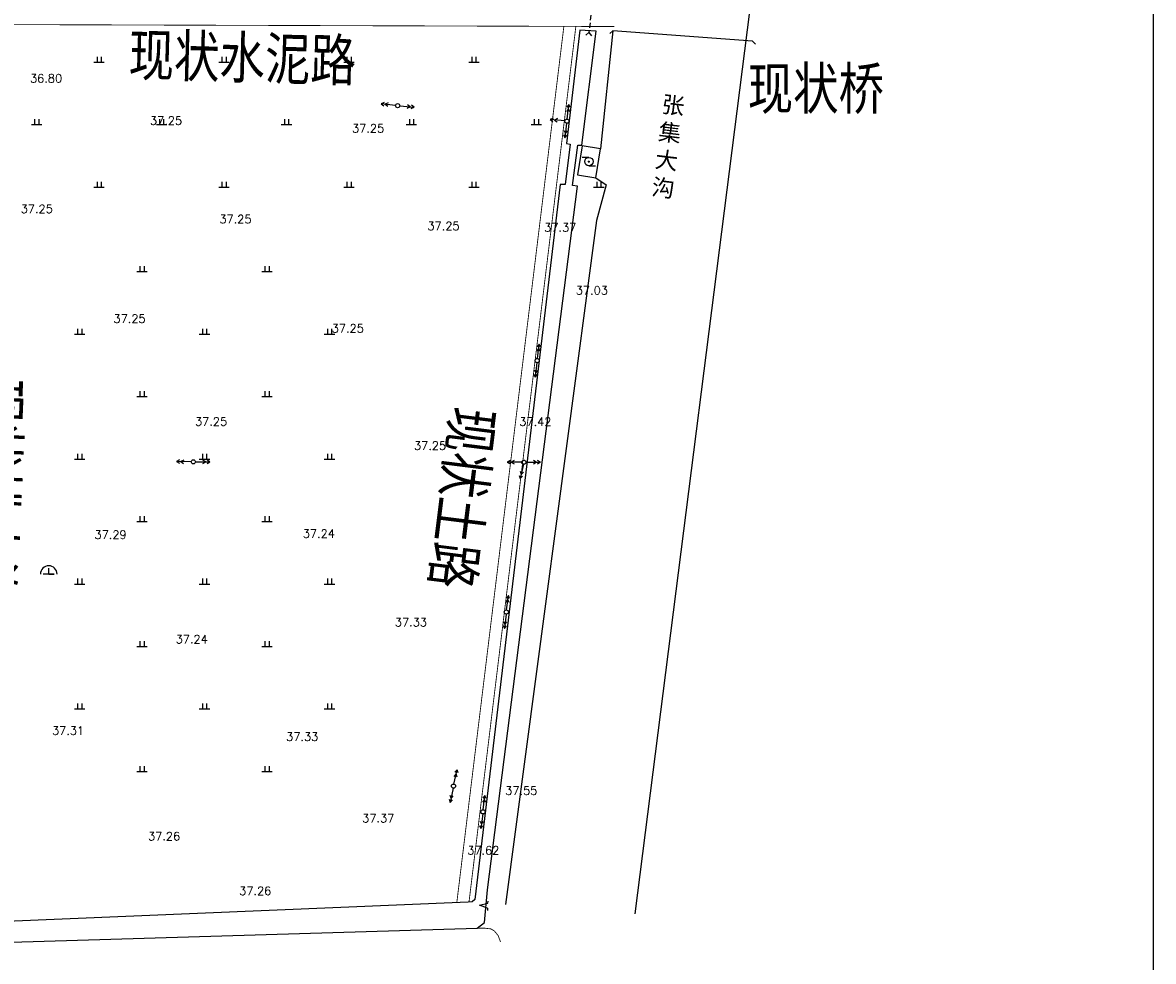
# Model space of a CAD drawing. Extents: x 456755 to 458049, y 3845626 to 3853218.
# Tile 67 of 80: x 457694 to 457965, y 3851768 to 3851993. Entities that reach past the tile are written whole.
import ezdxf
from ezdxf.enums import TextEntityAlignment as Align

# ---------------------------------------------------------------- set-up
doc = ezdxf.new("R2010")
doc.units = 0
doc.header["$PDMODE"] = 34
doc.header["$PDSIZE"] = 0.2
doc.linetypes.add('X3', pattern=[5, 4, -1])
doc.linetypes.add('X31', pattern=[1.8, 1.2, -0.6])
doc.layers.get('0').update_dxf_attribs({"linetype": 'CONTINUOUS'})
for name, color, linetype in [('DLDW', 11, 'CONTINUOUS'), ('DLSS', 4, 'CONTINUOUS'), ('DMTZ', 3, 'CONTINUOUS'), ('GCD', 1, 'CONTINUOUS'), ('GXYZ', 2, 'CONTINUOUS'), ('JMD', 6, 'CONTINUOUS'), ('SXSS', 5, 'CONTINUOUS'), ('ZBTZ', 3, 'CONTINUOUS')]:
    doc.layers.add(name, color=color, linetype=linetype)
doc.styles.get("Standard").update_dxf_attribs({"font": 'rs.shx', "bigfont": 'hztxt.shx'})
doc.styles.add('仿宋体', font='仿宋_GB2312.ttf', dxfattribs={"width": 0.8})
doc.linetypes.add('10411', pattern='A,2,[150,AAA.SHX,S=1,R=0,X=0,Y=1],2,[151,AAA.SHX,S=1,R=0,X=0,Y=3],1e-11', length=4)
doc.linetypes.add('8352', pattern='A,1.5,[145,AAA.SHX,S=1,R=0,X=0,Y=1],1.5,-1,3,-1', length=8)

# ---------------------------------------------------------------- blocks, each defined once
blk = doc.blocks.new('gc170')
at = {"linetype": 'Continuous'}
blk.add_circle((0, 0), 0.5, dxfattribs=at)
blk = doc.blocks.new('gc013a')
at = {"linetype": 'Continuous'}
blk.add_line((0.5, 0), (4, 0), dxfattribs=at)
at = {"linetype": 'Continuous', "flags": 128}
for points in [[(2.31, -0.4), (3, 0), (2.31, 0.4)], [(3.31, -0.4), (4, 0), (3.31, 0.4)]]:
    blk.add_lwpolyline(points, dxfattribs=at)
blk = doc.blocks.new('gc110')
at = {"linetype": 'Continuous'}
for points in [[(0, 0), (1.35, 0), (-1.35, 0)], [(0, 0), (0, 1.4)]]:
    blk.add_lwpolyline(points, dxfattribs=at)
blk.add_arc((0, 0), 2, 0, 180, dxfattribs=at)
blk = doc.blocks.new('gc192')
at = {"flags": 128}
for points in [[(-0.6, 0), (-1.1, 0)], [(-0.6, 0), (0, 2), (0.6, 0), (1.1, 0)]]:
    blk.add_lwpolyline(points, dxfattribs=at)
blk = doc.blocks.new('gc104')
for p, q in [((0, 1), (-1.6, 1)), ((0, -1), (1.6, -1))]:
    blk.add_line(p, q)
blk.add_circle((0, 0), 1)
blk.add_point((0, 0))
blk = doc.blocks.new('gc119')
for p, q in [((-1.25, 0), (1.25, 0)), ((-0.5, 1.3), (-0.5, 0)), ((0.5, 1.3), (0.5, 0))]:
    blk.add_line(p, q)

msp = doc.modelspace()

# ---------------------------------------------------------------- linework, layer by layer
at = {"linetype": 'Continuous', "elevation": 75.5}
msp.add_lwpolyline([(456777.03, 3851538.06), (457965.03, 3851538.06), (457965.03, 3853218.06), (456777.03, 3853218.06)], close=True, dxfattribs=at)
at = {"layer": 'DLSS', "linetype": 'Continuous'}
for p, q in [((457835.27, 3851991.42), (457834.52, 3851990.77)), ((457868.81, 3851988.94), (457869.46, 3851988.18))]:
    msp.add_line(p, q, dxfattribs=at)
at = {"layer": 'DLSS', "linetype": 'Continuous', "const_width": 0.2}
for points in [[(457625.8, 3851993.12), (457835.59, 3851992.45)], [(457823.48, 3851992.49), (457797.77, 3851782.09)], [(457808.28, 3851772.64), (457807.68, 3851774.21), (457806.79, 3851775.29), (457805.98, 3851775.78), (457804.35, 3851775.97), (457802.65, 3851775.94)]]:
    msp.add_lwpolyline(points, dxfattribs=at)
at = {"layer": 'DLSS', "linetype": 'X3', "const_width": 0.2}
msp.add_lwpolyline([(457826.36, 3851992.48), (457800.7, 3851782.23)], dxfattribs=at)
at = {"layer": 'DLSS', "linetype": 'Continuous'}
msp.add_lwpolyline([(457868.81, 3851988.94), (457835.27, 3851991.42)], dxfattribs=at)
at = {"layer": 'DMTZ', "color": 5, "linetype": '10411'}
for points in [[(457840.58, 3851779.44), (457965.03, 3852758.88)], [(457835.27, 3851991.42), (457832.3, 3851963.06)], [(457831.16, 3851956.11), (457833.6, 3851954.44), (457831.31, 3851945.91), (457809.47, 3851781.61)]]:
    msp.add_lwpolyline(points, dxfattribs=at)
at = {"layer": 'JMD', "linetype": 'Continuous', "flags": 128}
msp.add_lwpolyline([(457827.87, 3851963.78), (457826.74, 3851956.83), (457831.16, 3851956.11), (457832.3, 3851963.06)], close=True, dxfattribs=at)
at = {"layer": 'SXSS', "linetype": 'Continuous'}
for q in [(457828.72, 3851990.38), (457830.12, 3851990.22)]:
    msp.add_line((457829.5, 3851991), q, dxfattribs=at)
at = {"layer": 'SXSS', "linetype": 'X31', "flags": 128}
msp.add_lwpolyline([(457830.74, 3852002.3), (457829.5, 3851991)], dxfattribs=at)
at = {"layer": 'SXSS', "linetype": '8352'}
for points in [[(457827.79, 3851964), (457831.25, 3851991.37), (457827.28, 3851991.6), (457824.12, 3851964.36)], [(457822.62, 3851954.53), (457802.08, 3851782.85), (457801.48, 3851782.31), (457800.51, 3851782.21), (457672.33, 3851776.88), (457671.6, 3851776.96), (457671.6, 3851776.96), (457671.43, 3851777.46), (457678.1, 3851891.73), (457683.41, 3851987.86), (457681.44, 3851987.93)], [(457805.12, 3851785.16), (457826.79, 3851954.09)], [(457594.31, 3851768.17), (457610.3, 3851769.47), (457671.98, 3851772.03), (457802.65, 3851775.94)]]:
    msp.add_lwpolyline(points, dxfattribs=at)
at = {"layer": 'SXSS', "linetype": 'Continuous'}
for points in [[(457824.12, 3851964.36), (457825.03, 3851964.22), (457823.81, 3851954.54), (457822.62, 3851954.53)], [(457826.79, 3851954.09), (457825.52, 3851954.26), (457826.84, 3851963.96), (457827.79, 3851964)], [(457802.65, 3851775.94), (457804.41, 3851777.35), (457805.12, 3851785.16)]]:
    msp.add_lwpolyline(points, dxfattribs=at)

# ---------------------------------------------------------------- block references
at = {"layer": 'DLDW', "linetype": 'Continuous'}
msp.add_blockref('gc110', (457699.78, 3851860.96), dxfattribs=at)
at = {"layer": 'GXYZ', "linetype": 'Continuous'}
for p, rotation in [((457783.57, 3851973.46), 174.0572699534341), ((457783.57, 3851973.46), 354.7495080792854), ((457824.2, 3851969.73), 83.14788591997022), ((457824.2, 3851969.73), 174.7495080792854), ((457824.2, 3851969.73), 263.1478859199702), ((457817.07, 3851912.24), 83.14788591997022), ((457817.07, 3851912.24), 263.1478859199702), ((457734.5, 3851887.93), 179.1184363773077), ((457734.5, 3851887.93), 359.925638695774), ((457813.86, 3851887.83), 179.925638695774), ((457813.86, 3851887.83), 257.7493302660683), ((457813.86, 3851887.83), 359.925638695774), ((457809.67, 3851851.87), 83.14788591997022), ((457809.67, 3851851.87), 263.1478859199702), ((457796.98, 3851810.07), 77.74933026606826), ((457796.98, 3851810.07), 258.7191208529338), ((457804.05, 3851803.88), 83.14788591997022), ((457804.05, 3851803.88), 263.1026483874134)]:
    msp.add_blockref('gc013a', p, dxfattribs=dict(at, rotation=rotation))
for p in [(457783.57, 3851973.46), (457824.2, 3851969.73), (457817.07, 3851912.24), (457734.5, 3851887.93), (457734.5, 3851887.93), (457813.86, 3851887.83), (457813.86, 3851887.83), (457809.67, 3851851.87), (457796.98, 3851810.07), (457796.98, 3851810.07), (457804.05, 3851803.88)]:
    msp.add_blockref('gc170', p, dxfattribs=at)
at = {"layer": 'SXSS', "linetype": 'Continuous'}
msp.add_blockref('gc104', (457829.48, 3851960.03), dxfattribs=at)
at = {"layer": 'SXSS', "linetype": 'Continuous', "rotation": 85.51340743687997}
msp.add_blockref('gc192', (457805.2, 3851781.33), dxfattribs=at)
at = {"layer": 'ZBTZ', "linetype": 'Continuous'}
for p in [(457711.88, 3851983.89, 37.21), (457741.88, 3851983.89, 37.21), (457771.88, 3851983.89, 37.21), (457801.88, 3851983.89, 37.21), (457696.88, 3851968.89, 37.21), (457726.88, 3851968.89, 37.21), (457756.88, 3851968.89, 37.21), (457786.88, 3851968.89, 37.21), (457816.88, 3851968.89, 37.21), (457711.88, 3851953.89, 37.21), (457741.88, 3851953.89, 37.21), (457771.88, 3851953.89, 37.21), (457801.88, 3851953.89, 37.21), (457831.88, 3851953.89, 37.21), (457722.2, 3851933.59), (457752.2, 3851933.59), (457707.2, 3851918.59), (457737.2, 3851918.59), (457767.2, 3851918.59), (457722.2, 3851903.59), (457752.2, 3851903.59), (457707.2, 3851888.59), (457737.2, 3851888.59), (457767.2, 3851888.59), (457722.2, 3851873.59), (457752.2, 3851873.59), (457707.2, 3851858.59), (457737.2, 3851858.59), (457767.2, 3851858.59), (457722.2, 3851843.59), (457752.2, 3851843.59), (457707.2, 3851828.59), (457737.2, 3851828.59), (457767.2, 3851828.59), (457722.2, 3851813.59), (457752.2, 3851813.59)]:
    msp.add_blockref('gc119', p, dxfattribs=at)

# ---------------------------------------------------------------- texts
at = {"layer": 'DLSS', "linetype": 'X3', "style": '仿宋体', "width": 0.8}
for s, rotation, p in [('现状水泥路', 358.4815, (457718.88, 3851980.73)), ('现状土路', 262.8783, (457796.87, 3851901.53))]:
    msp.add_text(s, height=10, rotation=rotation, dxfattribs=at).set_placement(p)
at = {"layer": 'DLSS', "color": 1, "linetype": 'X3', "style": '仿宋体', "width": 0.8}
msp.add_text('现状桥', height=10, dxfattribs=at).set_placement((457867.62, 3851972.59))
at = {"layer": 'DMTZ', "color": 5, "linetype": '10411', "insert": (457847.25, 3851975.89), "char_height": 4, "width": 4.4953, "attachment_point": 1, "rotation": 353.1602}
msp.add_mtext('{\\fSimHei|b0|i0|c134|p2;张\\P集\\P大\\P沟}', dxfattribs=at)
at = {"layer": 'GCD', "linetype": 'Continuous'}
for s, p in [('36.80', (457699.15, 3851980, 36.8)), ('37.25', (457727.95, 3851969.85, 37.25)), ('37.25', (457776.48, 3851968, 37.25)), ('37.25', (457696.91, 3851948.67, 37.25)), ('37.25', (457744.62, 3851946.21, 37.25)), ('37.25', (457794.58, 3851944.56, 37.25)), ('37.37', (457822.61, 3851944.21, 37.37)), ('37.03', (457830.19, 3851929.12, 37.03)), ('37.25', (457719.19, 3851922.3, 37.25)), ('37.25', (457771.6, 3851919.98, 37.25)), ('37.25', (457738.76, 3851897.61, 37.25)), ('37.42', (457816.63, 3851897.57, 37.42)), ('37.25', (457791.34, 3851891.81, 37.25)), ('37.29', (457714.63, 3851870.43, 37.29)), ('37.24', (457764.64, 3851870.7, 37.24)), ('37.33', (457786.76, 3851849.42, 37.33)), ('37.24', (457734.12, 3851845.34, 37.24)), ('37.31', (457704.43, 3851823.4, 37.31)), ('37.33', (457760.66, 3851821.94, 37.33)), ('37.55', (457813.24, 3851808.99, 37.55)), ('37.37', (457778.91, 3851802.36, 37.37)), ('37.26', (457727.49, 3851798.04, 37.26)), ('37.62', (457804.14, 3851794.64, 37.62)), ('37.26', (457749.37, 3851784.91, 37.26))]:
    msp.add_text(s, height=2, dxfattribs=at).set_placement(p, align=Align.MIDDLE)
at = {"layer": 'SXSS', "linetype": '8352', "style": '仿宋体', "width": 0.8}
msp.add_text('现状排水沟', height=10, rotation=267.4915, dxfattribs=at).set_placement((457683.15, 3851908.29, 75.22))

doc.saveas('drawing.dxf')
